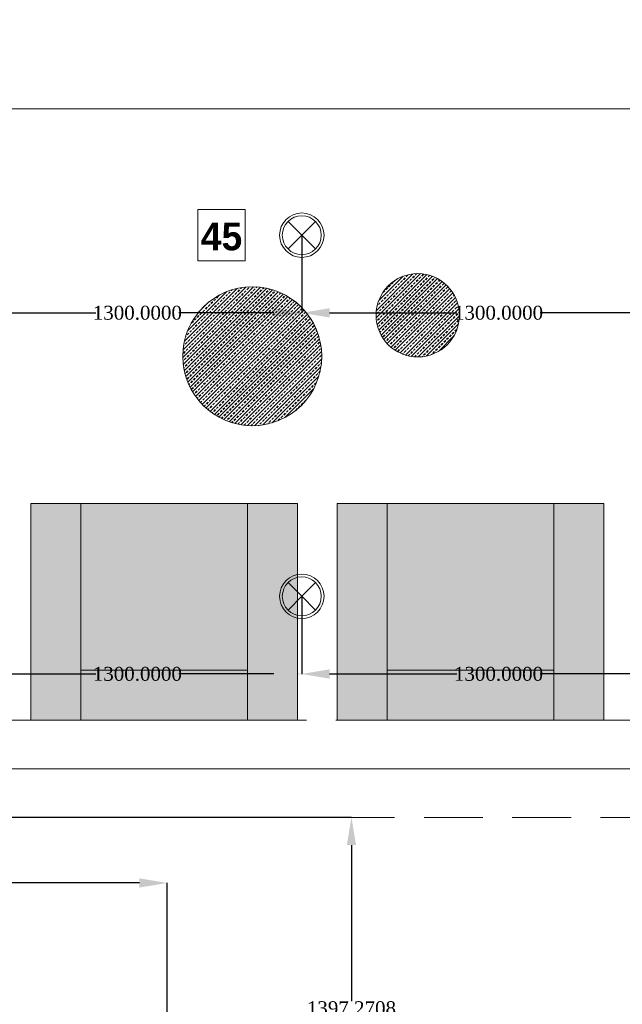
# Model space of a CAD drawing. Header units: inches. Extents: x -78787 to 29484, y -9517 to 23232.
# Tile 223 of 256: x 15591 to 17760, y 4795 to 8340. Entities that reach past the tile are written whole.
import ezdxf
from ezdxf.enums import TextEntityAlignment as Align

# ---------------------------------------------------------------- set-up
doc = ezdxf.new("R2010")
doc.units = ezdxf.units.IN
doc.header["$MEASUREMENT"] = 0
doc.set_wipeout_variables(frame=1)
doc.linetypes.add('Dot & Dashed', pattern=[670.277762, 317.5, -176.388889, 0, -176.388874])
doc.linetypes.add('Hidden', pattern=[317.5, 211.666667, -105.833333])
for name, color, linetype in [('- განათება', 7, 'Continuous'), ('- საშტეფცელო როზეტები', 7, 'Continuous'), ('Structural - Bearing', 7, 'Continuous'), ('Structural - Grid', 7, 'Continuous')]:
    doc.layers.add(name, color=color, linetype=linetype)
doc.layers.add('New_2D Drafting - General_Pen_No__38', color=30, linetype='Continuous', lineweight=35)
doc.layers.add('New_Annotation - Text_Pen_No__20', color=1, linetype='Continuous', lineweight=0)
for name, color, linetype, lineweight, true_color in [('New_2D Drafting - General_Pen_No__39', 7, 'Continuous', 35, 0xffd5aa), ('New_2D Drafting - General_Pen_No__62', 7, 'Continuous', 20, 0xaaaaaa), ('New_2D Drafting - General_Pen_No__81', 7, 'Continuous', 20, 0x6a6a6a), ('New_Interior - Lamp_Pen_No__77', 7, 'Continuous', 20, 0xffeb28), ('Structural - Bearing_Pen_No__102', 7, 'Continuous', 13, 0xcccccc), ('Structural - Grid_Pen_No__81', 7, 'Continuous', 20, 0x6a6a6a)]:
    doc.layers.add(name, color=color, linetype=linetype, lineweight=lineweight, true_color=true_color)
doc.styles.add('GENERATED_STYLE_2', font='txt')
doc.styles.add('GENERATED_STYLE_3', font='txt')
doc.styles.get("Standard").update_dxf_attribs({"font": 'arial.ttf'})
doc.dimstyles.get("Standard").update_dxf_attribs({"dimtxt": 0.18, "dimasz": 0.18, "dimexe": 0.18, "dimexo": 0.0625, "dimgap": 0.09, "dimtad": 0, "dimtih": 1, "dimtoh": 1, "dimdec": 4, "dimzin": 0, "dimdsep": 46, "dimtxsty": 'Standard', "dimcen": 0.09, "dimadec": 0, "dimazin": 0, "dimtfac": 1, "dimtdec": 4, "dimtofl": 0, "dimtmove": 0, "dimatfit": 3, "dimfxl": 1, "dimtolj": 1, "dimtzin": 0, "dimarcsym": 0})

# ---------------------------------------------------------------- blocks, each defined once
blk = doc.blocks.new('Standard grid marker')
at = {"layer": 'Structural - Grid_Pen_No__81', "color": 251, "linetype": 'Continuous', "lineweight": 20, "true_color": 0x6a6a6a}
blk.add_line((1000, 0), (51328.1, 0), dxfattribs=at)
at = {"layer": 'Structural - Grid_Pen_No__81', "color": 251, "lineweight": 20, "true_color": 0x6a6a6a, "style": 'GENERATED_STYLE_2'}
for tag, p in [('AC_MarkerText_1_0', (-100, -144)), ('AC_MarkerText_1_1', (52428.1, -144))]:
    blk.add_attdef(tag, text='', height=100, rotation=180, dxfattribs=at).set_placement(p, align=Align.TOP_CENTER)
blk = doc.blocks.new('Beam_12', base_point=(-47008.8, 26663))
at = {"layer": 'Structural - Bearing_Pen_No__102', "color": 254, "linetype": 'Hidden', "lineweight": 13, "true_color": 0xcccccc}
for p, q in [((-10833.8, 26838), (-5183.8, 26838)), ((-10833.8, 26488), (-5183.8, 26488))]:
    blk.add_line(p, q, dxfattribs=at)
at = {"layer": 'Structural - Bearing_Pen_No__102', "color": 254, "linetype": 'Dot & Dashed', "lineweight": 13, "true_color": 0xcccccc}
blk.add_line((-47008.8, 26663), (991.2, 26663), dxfattribs=at)
blk = doc.blocks.new('Recessed Spot')
at = {"layer": 'New_Interior - Lamp_Pen_No__77', "color": 2, "linetype": 'Continuous', "lineweight": 20, "true_color": 0xffeb28}
for q in [(-49.5, 49.5), (49.5, 49.5), (-49.5, -49.5), (49.5, -49.5)]:
    blk.add_line((0, 0), q, dxfattribs=at)
at = {"layer": 'New_Interior - Lamp_Pen_No__77', "color": 2, "linetype": 'Continuous', "lineweight": 20, "true_color": 0xffeb28, "flags": 128}
blk.add_lwpolyline([(80, 0, 1), (-80, 0, 1)], format="xyb", close=True, dxfattribs=at)
at = {"layer": 'New_Interior - Lamp_Pen_No__77', "color": 2, "linetype": 'Continuous', "lineweight": 20, "true_color": 0xffeb28}
blk.add_circle((0, 0), 70, dxfattribs=at)
blk = doc.blocks.new('*D875')
at = {"layer": '- განათება', "color": 0, "lineweight": -2, "transparency": 16777216}
for p, q in [((15305.9, 7563.9), (15305.9, 7284.2)), ((16605.9, 7563.9), (16605.9, 7284.2)), ((15405.9, 7284.4), (15864.5, 7284.4)), ((16505.9, 7284.4), (16163.8, 7284.4))]:
    blk.add_line(p, q, dxfattribs=at)
at = {"layer": '- განათება', "color": 0, "transparency": 16777216}
for points in [[(15405.9, 7301), (15405.9, 7267.7), (15305.9, 7284.4)], [(16505.9, 7301), (16505.9, 7267.7), (16605.9, 7284.4)]]:
    blk.add_solid(points, dxfattribs=at)
at = {"layer": 'Defpoints', "color": 0, "transparency": 16777216}
for p in [(15305.9, 7564), (16605.9, 7564), (16605.9, 7284.4)]:
    blk.add_point(p, dxfattribs=at)
at = {"layer": '- განათება', "color": 0, "transparency": 16777216, "insert": (16014.1, 7284.4), "char_height": 50, "attachment_point": 5}
blk.add_mtext('\\A1;{\\fSylfaen|b0|i0|c0|p18;1300.0000}', dxfattribs=at)
blk = doc.blocks.new('*D876')
at = {"layer": '- განათება', "color": 0, "lineweight": -2, "transparency": 16777216}
for p, q in [((16605.9, 7563.9), (16605.9, 7284.2)), ((17905.9, 7563.9), (17905.9, 7284.2)), ((16705.9, 7284.4), (17164.5, 7284.4)), ((17805.9, 7284.4), (17463.8, 7284.4))]:
    blk.add_line(p, q, dxfattribs=at)
at = {"layer": '- განათება', "color": 0, "transparency": 16777216}
for points in [[(16705.9, 7301), (16705.9, 7267.7), (16605.9, 7284.4)], [(17805.9, 7301), (17805.9, 7267.7), (17905.9, 7284.4)]]:
    blk.add_solid(points, dxfattribs=at)
at = {"layer": 'Defpoints', "color": 0, "transparency": 16777216}
for p in [(16605.9, 7564), (17905.9, 7564), (17905.9, 7284.4)]:
    blk.add_point(p, dxfattribs=at)
at = {"layer": '- განათება', "color": 0, "transparency": 16777216, "insert": (17314.1, 7284.4), "char_height": 50, "attachment_point": 5}
blk.add_mtext('\\A1;{\\fSylfaen|b0|i0|c0|p18;1300.0000}', dxfattribs=at)
blk = doc.blocks.new('*D904')
at = {"layer": '- განათება', "color": 0, "lineweight": -2, "transparency": 16777216}
for p, q in [((15305.9, 6263.9), (15305.9, 5984.2)), ((16605.9, 6263.9), (16605.9, 5984.2)), ((15405.9, 5984.4), (15864.5, 5984.4)), ((16505.9, 5984.4), (16163.8, 5984.4))]:
    blk.add_line(p, q, dxfattribs=at)
at = {"layer": '- განათება', "color": 0, "transparency": 16777216}
for points in [[(15405.9, 6001), (15405.9, 5967.7), (15305.9, 5984.4)], [(16505.9, 6001), (16505.9, 5967.7), (16605.9, 5984.4)]]:
    blk.add_solid(points, dxfattribs=at)
at = {"layer": 'Defpoints', "color": 0, "transparency": 16777216}
for p in [(15305.9, 6264), (16605.9, 6264), (16605.9, 5984.4)]:
    blk.add_point(p, dxfattribs=at)
at = {"layer": '- განათება', "color": 0, "transparency": 16777216, "insert": (16014.1, 5984.4), "char_height": 50, "attachment_point": 5}
blk.add_mtext('\\A1;{\\fSylfaen|b0|i0|c0|p18;1300.0000}', dxfattribs=at)
blk = doc.blocks.new('*D905')
at = {"layer": '- განათება', "color": 0, "lineweight": -2, "transparency": 16777216}
for p, q in [((16605.9, 6263.9), (16605.9, 5984.2)), ((17905.9, 6263.9), (17905.9, 5984.2)), ((16705.9, 5984.4), (17164.5, 5984.4)), ((17805.9, 5984.4), (17463.8, 5984.4))]:
    blk.add_line(p, q, dxfattribs=at)
at = {"layer": '- განათება', "color": 0, "transparency": 16777216}
for points in [[(16705.9, 6001), (16705.9, 5967.7), (16605.9, 5984.4)], [(17805.9, 6001), (17805.9, 5967.7), (17905.9, 5984.4)]]:
    blk.add_solid(points, dxfattribs=at)
at = {"layer": 'Defpoints', "color": 0, "transparency": 16777216}
for p in [(16605.9, 6264), (17905.9, 6264), (17905.9, 5984.4)]:
    blk.add_point(p, dxfattribs=at)
at = {"layer": '- განათება', "color": 0, "transparency": 16777216, "insert": (17314.1, 5984.4), "char_height": 50, "attachment_point": 5}
blk.add_mtext('\\A1;{\\fSylfaen|b0|i0|c0|p18;1300.0000}', dxfattribs=at)
blk = doc.blocks.new('*D1303')
at = {"layer": '- საშტეფცელო როზეტები', "color": 0, "lineweight": -2, "transparency": 16777216}
for p, q in [((14505.9, 5468.3), (14505.9, 5231.9)), ((14605.9, 5232), (15067.2, 5232)), ((16021.3, 5232), (15366.2, 5232)), ((16121.3, 4071.1), (16121.3, 5232.2))]:
    blk.add_line(p, q, dxfattribs=at)
at = {"layer": '- საშტეფცელო როზეტები', "color": 0, "transparency": 16777216}
for points in [[(14605.9, 5248.7), (14605.9, 5215.4), (14505.9, 5232)], [(16021.3, 5248.7), (16021.3, 5215.4), (16121.3, 5232)]]:
    blk.add_solid(points, dxfattribs=at)
at = {"layer": 'Defpoints', "color": 0, "transparency": 16777216}
for p in [(14505.9, 5468.4), (14505.9, 5232), (16121.3, 4071.1)]:
    blk.add_point(p, dxfattribs=at)
at = {"layer": '- საშტეფცელო როზეტები', "color": 0, "transparency": 16777216, "insert": (15216.7, 5232), "char_height": 50, "attachment_point": 5}
blk.add_mtext('\\A1;{\\fSylfaen|b0|i0|c0|p18;1615.3389}', dxfattribs=at)
blk = doc.blocks.new('*D1304')
at = {"layer": '- საშტეფცელო როზეტები', "color": 0, "lineweight": -2, "transparency": 16777216}
for p, q in [((14506, 5468.4), (16784.9, 5468.4)), ((16784.7, 5368.4), (16784.7, 4806.4)), ((16784.7, 4171.1), (16784.7, 4755)), ((16121.3, 4071.1), (16784.9, 4071.1))]:
    blk.add_line(p, q, dxfattribs=at)
at = {"layer": '- საშტეფცელო როზეტები', "color": 0, "transparency": 16777216}
for points in [[(16768.1, 5368.4), (16801.4, 5368.4), (16784.7, 5468.4)], [(16768.1, 4171.1), (16801.4, 4171.1), (16784.7, 4071.1)]]:
    blk.add_solid(points, dxfattribs=at)
at = {"layer": 'Defpoints', "color": 0, "transparency": 16777216}
for p in [(14505.9, 5468.4), (16784.7, 5468.4), (16121.3, 4071.1)]:
    blk.add_point(p, dxfattribs=at)
at = {"layer": '- საშტეფცელო როზეტები', "color": 0, "transparency": 16777216, "insert": (16784.7, 4780.7), "char_height": 50, "attachment_point": 5}
blk.add_mtext('\\A1;{\\fSylfaen|b0|i0|c0|p18;1397.2708}', dxfattribs=at)

msp = doc.modelspace()

# ---------------------------------------------------------------- hatches: boundary and pattern name
at = {"layer": 'New_2D Drafting - General_Pen_No__38', "linetype": 'Continuous', "lineweight": 35}
h = msp.add_hatch(dxfattribs=at)
h.set_pattern_fill('ANSI33', color=30, style=0, pattern_type=2)
h.set_pattern_definition([(45, (-3654755.297, 2293361.809), (-13.25825215, 13.25825215), []), (45, (-3654742.039, 2293361.809), (-13.25825215, 13.25825215), [9.375, -4.6875])])
h.paths.add_polyline_path([(16177.72646, 7128.24285, 1), (16677.72646, 7128.24285, 1)])
at = {"layer": 'New_2D Drafting - General_Pen_No__39', "linetype": 'Continuous', "lineweight": 35, "true_color": 0xffd5aa}
h = msp.add_hatch(dxfattribs=at)
h.set_pattern_fill('ANSI33', color=41, style=0, pattern_type=2)
h.set_pattern_definition([(45, (-3655431.782, 2292450.367), (-13.25825215, 13.25825215), []), (45, (-3655418.523, 2292450.367), (-13.25825215, 13.25825215), [9.375, -4.6875])])
h.paths.add_polyline_path([(16873.39729, 7275.93347, 1), (17173.39729, 7275.93347, 1)])
at = {"layer": 'New_2D Drafting - General_Pen_No__81', "linetype": 'Continuous', "lineweight": 20, "true_color": 0x6a6a6a}
for points in [[(15631.05261, 6598.35514), (16591.05261, 6598.35514), (16591.05261, 5818.35514), (15631.05261, 5818.35514)], [(16733.47558, 6598.35514), (17693.47558, 6598.35514), (17693.47558, 5818.35514), (16733.47558, 5818.35514)]]:
    msp.add_hatch(color=251, dxfattribs=at).paths.add_polyline_path(points)

# ---------------------------------------------------------------- linework, layer by layer
at = {"layer": '- განათება', "color": 8, "linetype": 'Continuous', "lineweight": 15, "flags": 128}
msp.add_lwpolyline([(8105.93152, 8018.35536), (8105.93152, 11218.35514), (24905.93143, 11218.35514), (24905.93143, 8018.35536)], close=True, dxfattribs=at)
at = {"layer": 'New_2D Drafting - General_Pen_No__62', "color": 253, "linetype": 'Continuous', "lineweight": 20, "true_color": 0xaaaaaa, "flags": 128}
for points in [[(15631.05261, 6598.35514), (15811.05261, 6598.35514), (15811.05261, 5818.35514), (15631.05261, 5818.35514)], [(16591.05261, 6598.35514), (16411.05261, 6598.35514), (16411.05261, 5818.35514), (16591.05261, 5818.35514)], [(16733.47558, 6598.35514), (16913.47558, 6598.35514), (16913.47558, 5818.35514), (16733.47558, 5818.35514)], [(17693.47558, 6598.35514), (17513.47558, 6598.35514), (17513.47558, 5818.35514), (17693.47558, 5818.35514)], [(15811.05261, 5818.35514), (15811.05261, 5998.35514), (16411.05261, 5998.35514), (16411.05261, 5818.35514)], [(16913.47558, 5818.35514), (16913.47558, 5998.35514), (17513.47558, 5998.35514), (17513.47558, 5818.35514)]]:
    msp.add_lwpolyline(points, close=True, dxfattribs=at)
for points in [[(15811.05261, 6598.35514), (16411.05261, 6598.35514)], [(16913.47558, 6598.35514), (17513.47558, 6598.35514)]]:
    msp.add_lwpolyline(points, dxfattribs=at)
at = {"layer": 'New_2D Drafting - General_Pen_No__62', "color": 253, "linetype": 'Continuous', "lineweight": 20, "true_color": 0xaaaaaa}
for centre, radius in [((17023.39729, 7275.93347), 150), ((16427.72646, 7128.24285), 250)]:
    msp.add_circle(centre, radius, dxfattribs=at)

# ---------------------------------------------------------------- block references
at = {"layer": '- განათება', "color": 2, "linetype": 'Continuous', "lineweight": 20, "true_color": 0xffeb28, "zscale": 1000}
for p in [(16605.93152, 7563.9634), (16605.93152, 6263.9634)]:
    msp.add_blockref('Recessed Spot', p, dxfattribs=at)
at = {"layer": 'Structural - Bearing', "color": 254, "lineweight": 13, "true_color": 0xcccccc}
msp.add_blockref('Beam_12', (-21669.06848, 5643.35514), dxfattribs=at)
at = {"layer": 'Structural - Grid', "color": 8, "linetype": 'Continuous', "lineweight": 15, "zscale": 1000, "rotation": 180}
msp.add_blockref('Standard grid marker', (29284.00379, 5643.35514), dxfattribs=at)

# ---------------------------------------------------------------- dimensions: what is measured, and where the dimension line sits
at = {"layer": '- განათება', "color": 1}
for base, p1, p2, picture, middle in [((17905.93152, 7284.38), (16605.93152, 7563.9634), (17905.93152, 7563.9634), '*D876', (17314.12999, 7284.38)), ((16605.93152, 5984.38), (15305.93152, 6263.9634), (16605.93152, 6263.9634), '*D904', (16014.12999, 5984.38)), ((17905.93152, 5984.38), (16605.93152, 6263.9634), (17905.93152, 6263.9634), '*D905', (17314.12999, 5984.38))]:
    dim = msp.add_linear_dim(base=base, p1=p1, p2=p2, text='{\\fSylfaen|b0|i0|c0|p18;<>}', dimstyle='Standard', override={"dimtxt": 50, "dimasz": 100}, dxfattribs=at)
    dim.commit()
    dim.dimension.update_dxf_attribs({"geometry": picture, "text_midpoint": middle, "dimtype": 160})
at = {"layer": '- საშტეფცელო როზეტები', "color": 1}
for base, angle, picture, middle in [((14505.93152, 5232.04085), 180, '*D1303', (15216.70835, 5232.04085)), ((16784.72841, 5468.35514), 90, '*D1304', (16784.72841, 4780.69097))]:
    dim = msp.add_linear_dim(base=base, p1=(16121.2704, 4071.0843), p2=(14505.93152, 5468.35514), angle=angle, text='{\\fSylfaen|b0|i0|c0|p18;<>}', dimstyle='Standard', override={"dimtxt": 50, "dimasz": 100}, dxfattribs=at)
    dim.commit()
    dim.dimension.update_dxf_attribs({"geometry": picture, "text_midpoint": middle, "dimtype": 160})

# ---------------------------------------------------------------- wipeouts: each hides what was drawn before it
at = {"color": 1, "linetype": 'Continuous', "lineweight": 0, "ltscale": 149806.260008}
msp.add_wipeout([(16232.32987, 7471.5175), (16402.07535, 7471.5175), (16402.07535, 7656.36607), (16232.32987, 7656.36607)], dxfattribs=at).dxf.layer = 'New_Annotation - Text_Pen_No__20'

# ---------------------------------------------------------------- next in the draw order: linework, layer by layer
at = {"layer": 'New_Annotation - Text_Pen_No__20', "color": 1, "linetype": 'Continuous', "lineweight": 0, "flags": 128}
msp.add_lwpolyline([(16232.32987, 7471.5175), (16402.07535, 7471.5175), (16402.07535, 7656.36607), (16232.32987, 7656.36607), (16232.32987, 7471.5175)], close=True, dxfattribs=at)

# ---------------------------------------------------------------- next in the draw order: texts
at = {"layer": 'New_Annotation - Text_Pen_No__20', "color": 1, "linetype": 'Continuous', "lineweight": 0, "insert": (16317.20261, 7609.69941), "char_height": 100, "attachment_point": 2, "style": 'GENERATED_STYLE_3'}
msp.add_mtext('\\A1;{\\pqc;\\fBOG 2018|b1|i0|c0|p0;\\W1.000000;4\\fBOG 2018|b1|i0|c0|p0;\\W1.000000;5}', dxfattribs=at)

# ---------------------------------------------------------------- next in the draw order: dimensions: what is measured, and where the dimension line sits
at = {"layer": '- განათება', "color": 1}
dim = msp.add_linear_dim(base=(16605.93152, 7284.38), p1=(15305.93152, 7563.9634), p2=(16605.93152, 7563.9634), text='{\\fSylfaen|b0|i0|c0|p18;<>}', dimstyle='Standard', override={"dimtxt": 50, "dimasz": 100}, dxfattribs=at)
dim.commit()
dim.dimension.update_dxf_attribs({"geometry": '*D875', "text_midpoint": (16014.12999, 7284.38), "dimtype": 160})

doc.saveas('drawing.dxf')
